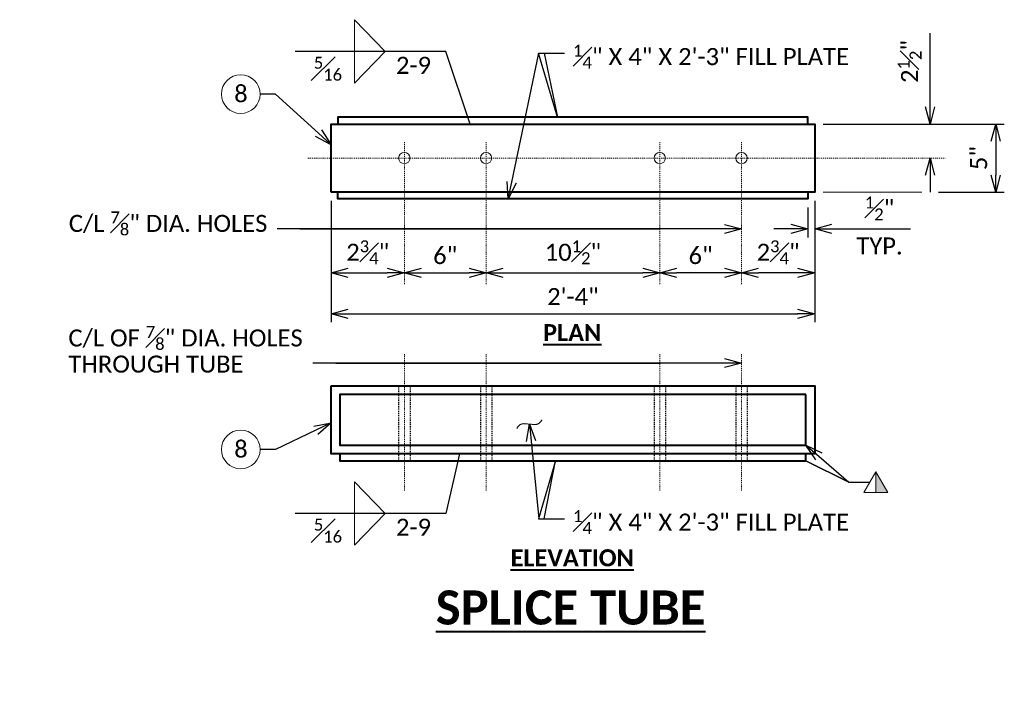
# Model space of a CAD drawing. Extents: x -497 to 705, y 46 to 361.
# Tile 3 of 18: x 14 to 123, y 143 to 218. Entities that reach past the tile are written whole.
import ezdxf
from ezdxf import colors
from ezdxf.entities.mleader import LeaderData, LeaderLine
from ezdxf.enums import TextEntityAlignment as Align
from ezdxf.math import Vec2, Vec3

# ---------------------------------------------------------------- set-up
doc = ezdxf.new("R2010")
doc.units = 0
doc.header["$MEASUREMENT"] = 0
doc.linetypes.add('Wisdot2', pattern=[0.125, 0.0625, -0.0625])
doc.linetypes.add('Wisdot4', pattern=[0.28125, 0.125, -0.0625, 0.03125, -0.0625])
for name, color, linetype, lineweight in [('B_ANNO_DIM', 7, 'Continuous', 18), ('B_ANNO_SYMB', 7, 'Continuous', 18), ('B_ANNO_TEXT', 7, 'Continuous', 18), ('B_ANNO_TEXT_TITLE', 7, 'Continuous', 40), ('B_CNTR', 1, 'Wisdot4', 18), ('B_DETAIL_HIDDEN', 7, 'Wisdot2', 25), ('B_DETAIL_OBJ', 7, 'Continuous', 40), ('B_STEEL', 92, 'Continuous', 18)]:
    doc.layers.add(name, color=color, linetype=linetype, lineweight=lineweight)
doc.styles.add('Annotative', font='calibri.ttf', dxfattribs={"height": 0.0625})
doc.styles.get("Standard").update_dxf_attribs({"font": 'calibri.ttf'})
doc.styles.add('Subtitle', font='calibrib.ttf', dxfattribs={"height": 0.0625})
doc.styles.add('Title', font='calibrib.ttf', dxfattribs={"height": 0.125})
doc.dimstyles.new('Annotative', dxfattribs={"dimscale": 0, "dimtxt": 0.0625, "dimasz": 0.0625, "dimexe": 0.03125, "dimexo": 0.03125, "dimgap": 0.03125, "dimtad": 1, "dimdec": 3, "dimzin": 3, "dimdsep": 46, "dimlunit": 4, "dimtxsty": 'Standard', "dimblk": 'OPEN30', "dimcen": 0.03125, "dimaunit": 1, "dimadec": 0, "dimazin": 3, "dimtfac": 0.75, "dimtdec": 3, "dimtofl": 0, "dimtmove": 0, "dimatfit": 3, "dimldrblk": 'OPEN30', "dimfxl": 1, "dimtfill": 1, "dimfrac": 1, "dimtolj": 1, "dimtzin": 0, "dimarcsym": 0})

# ---------------------------------------------------------------- blocks, each defined once
blk = doc.blocks.new('SWIRL')
at = {"layer": 'B_ANNO_DIM'}
blk.add_open_spline([(-1.43, -0.4655), (-1.1075, 0.097), (-0.0485, 0.004), (1.011, -0.088), (1.3335, 0.474)], degree=2, dxfattribs=at)
blk = doc.blocks.new('_Open30')
at = {"color": 0, "linetype": 'ByBlock', "lineweight": -2}
for p, q in [((-1, 0.268), (0, 0)), ((0, 0), (-1, -0.268)), ((0, 0), (-1, 0))]:
    blk.add_line(p, q, dxfattribs=at)
blk = doc.blocks.new('*D71')
at = {"layer": 'B_ANNO_DIM', "color": 0, "lineweight": -2, "transparency": 16777216}
for p, q in [((48.57, 198.34), (48.57, 184.96)), ((101.82, 198.34), (101.82, 184.96)), ((50.45, 185.9), (99.95, 185.9))]:
    blk.add_line(p, q, dxfattribs=at)
at = {"layer": 'Defpoints', "color": 0, "transparency": 16777216}
for p in [(48.57, 199.28), (101.82, 199.28), (101.82, 185.9)]:
    blk.add_point(p, dxfattribs=at)
at = {"layer": 'B_ANNO_DIM', "color": 0, "lineweight": -2, "transparency": 16777216, "xscale": 1.875, "yscale": 1.875, "zscale": 1.875, "rotation": 180}
blk.add_blockref('_Open30', (48.57, 185.9), dxfattribs=at)
at = {"layer": 'B_ANNO_DIM', "color": 0, "lineweight": -2, "transparency": 16777216, "xscale": 1.875, "yscale": 1.875, "zscale": 1.875}
blk.add_blockref('_Open30', (101.82, 185.9), dxfattribs=at)
at = {"layer": 'B_ANNO_DIM', "color": 0, "transparency": 16777216, "insert": (75.2, 187.79), "char_height": 1.875, "attachment_point": 5, "bg_fill": 3, "box_fill_scale": 1.25, "bg_fill_color": 256, "bg_fill_true_color": 13158600, "bg_fill_transparency": 0}
blk.add_mtext('\\A1;2\'-4"', dxfattribs=at)
blk = doc.blocks.new('*D72')
at = {"layer": 'B_ANNO_DIM', "color": 0, "lineweight": -2, "transparency": 16777216}
blk.add_line((67.51, 190.4), (82.88, 190.4), dxfattribs=at)
at = {"layer": 'Defpoints', "color": 0, "transparency": 16777216}
for p in [(65.63, 190.4), (84.76, 190.4), (84.76, 190.4)]:
    blk.add_point(p, dxfattribs=at)
at = {"layer": 'B_ANNO_DIM', "color": 0, "lineweight": -2, "transparency": 16777216, "xscale": 1.875, "yscale": 1.875, "zscale": 1.875, "rotation": 180}
blk.add_blockref('_Open30', (65.63, 190.4), dxfattribs=at)
at = {"layer": 'B_ANNO_DIM', "color": 0, "lineweight": -2, "transparency": 16777216, "xscale": 1.875, "yscale": 1.875, "zscale": 1.875}
blk.add_blockref('_Open30', (84.76, 190.4), dxfattribs=at)
at = {"layer": 'B_ANNO_DIM', "color": 0, "transparency": 16777216, "insert": (75.2, 192.67), "char_height": 1.875, "attachment_point": 5, "bg_fill": 3, "box_fill_scale": 1.25, "bg_fill_color": 256, "bg_fill_true_color": 13158600, "bg_fill_transparency": 0}
blk.add_mtext('\\A1;10{\\H0.7x;\\S1#2;}"', dxfattribs=at)
blk = doc.blocks.new('*D73')
at = {"layer": 'B_ANNO_DIM', "color": 0, "lineweight": -2, "transparency": 16777216}
blk.add_line((58.51, 190.4), (63.76, 190.4), dxfattribs=at)
at = {"layer": 'Defpoints', "color": 0, "transparency": 16777216}
for p in [(56.63, 190.4), (65.63, 190.4), (65.63, 190.4)]:
    blk.add_point(p, dxfattribs=at)
at = {"layer": 'B_ANNO_DIM', "color": 0, "lineweight": -2, "transparency": 16777216, "xscale": 1.875, "yscale": 1.875, "zscale": 1.875, "rotation": 180}
blk.add_blockref('_Open30', (56.63, 190.4), dxfattribs=at)
at = {"layer": 'B_ANNO_DIM', "color": 0, "lineweight": -2, "transparency": 16777216, "xscale": 1.875, "yscale": 1.875, "zscale": 1.875}
blk.add_blockref('_Open30', (65.63, 190.4), dxfattribs=at)
at = {"layer": 'B_ANNO_DIM', "color": 0, "transparency": 16777216, "insert": (61.13, 192.3), "char_height": 1.875, "attachment_point": 5, "bg_fill": 3, "box_fill_scale": 1.25, "bg_fill_color": 256, "bg_fill_true_color": 13158600, "bg_fill_transparency": 0}
blk.add_mtext('\\A1;6"', dxfattribs=at)
blk = doc.blocks.new('*D74')
at = {"layer": 'B_ANNO_DIM', "color": 0, "lineweight": -2, "transparency": 16777216}
blk.add_line((50.45, 190.4), (54.76, 190.4), dxfattribs=at)
at = {"layer": 'B_ANNO_DIM', "color": 0, "lineweight": -2, "transparency": 16777216, "xscale": 1.875, "yscale": 1.875, "zscale": 1.875, "rotation": 180}
blk.add_blockref('_Open30', (48.57, 190.4), dxfattribs=at)
at = {"layer": 'B_ANNO_DIM', "color": 0, "lineweight": -2, "transparency": 16777216, "xscale": 1.875, "yscale": 1.875, "zscale": 1.875}
blk.add_blockref('_Open30', (56.63, 190.4), dxfattribs=at)
at = {"layer": 'B_ANNO_DIM', "color": 0, "transparency": 16777216, "insert": (52.6, 192.67), "char_height": 1.875, "attachment_point": 5, "bg_fill": 3, "box_fill_scale": 1.25, "bg_fill_color": 256, "bg_fill_true_color": 13158600, "bg_fill_transparency": 0}
blk.add_mtext('\\A1;2{\\H0.7x;\\S3#4;}"', dxfattribs=at)
at = {"layer": 'Defpoints', "color": 0, "transparency": 16777216}
for p in [(48.57, 190.4), (56.63, 190.4), (56.63, 190.4)]:
    blk.add_point(p, dxfattribs=at)
blk = doc.blocks.new('*D75')
at = {"layer": 'B_ANNO_DIM', "color": 0, "lineweight": -2, "transparency": 16777216}
blk.add_line((91.88, 190.4), (86.63, 190.4), dxfattribs=at)
at = {"layer": 'Defpoints', "color": 0, "transparency": 16777216}
for p in [(84.76, 190.4), (84.76, 190.4), (93.76, 190.4)]:
    blk.add_point(p, dxfattribs=at)
at = {"layer": 'B_ANNO_DIM', "color": 0, "lineweight": -2, "transparency": 16777216, "xscale": 1.875, "yscale": 1.875, "zscale": 1.875, "rotation": 180}
blk.add_blockref('_Open30', (84.76, 190.4), dxfattribs=at)
at = {"layer": 'B_ANNO_DIM', "color": 0, "lineweight": -2, "transparency": 16777216, "xscale": 1.875, "yscale": 1.875, "zscale": 1.875}
blk.add_blockref('_Open30', (93.76, 190.4), dxfattribs=at)
at = {"layer": 'B_ANNO_DIM', "color": 0, "transparency": 16777216, "insert": (89.26, 192.3), "char_height": 1.875, "attachment_point": 5, "bg_fill": 3, "box_fill_scale": 1.25, "bg_fill_color": 256, "bg_fill_true_color": 13158600, "bg_fill_transparency": 0}
blk.add_mtext('\\A1;6"', dxfattribs=at)
blk = doc.blocks.new('*D76')
at = {"layer": 'B_ANNO_DIM', "color": 0, "lineweight": -2, "transparency": 16777216}
blk.add_line((99.95, 190.4), (95.63, 190.4), dxfattribs=at)
at = {"layer": 'B_ANNO_DIM', "color": 0, "lineweight": -2, "transparency": 16777216, "xscale": 1.875, "yscale": 1.875, "zscale": 1.875, "rotation": 180}
blk.add_blockref('_Open30', (93.76, 190.4), dxfattribs=at)
at = {"layer": 'B_ANNO_DIM', "color": 0, "lineweight": -2, "transparency": 16777216, "xscale": 1.875, "yscale": 1.875, "zscale": 1.875}
blk.add_blockref('_Open30', (101.82, 190.4), dxfattribs=at)
at = {"layer": 'B_ANNO_DIM', "color": 0, "transparency": 16777216, "insert": (97.79, 192.67), "char_height": 1.875, "attachment_point": 5, "bg_fill": 3, "box_fill_scale": 1.25, "bg_fill_color": 256, "bg_fill_true_color": 13158600, "bg_fill_transparency": 0}
blk.add_mtext('\\A1;2{\\H0.7x;\\S3#4;}"', dxfattribs=at)
at = {"layer": 'Defpoints', "color": 0, "transparency": 16777216}
for p in [(93.76, 190.4), (93.76, 190.4), (101.82, 190.4)]:
    blk.add_point(p, dxfattribs=at)
blk = doc.blocks.new('*D77')
at = {"layer": 'B_ANNO_DIM', "color": 0, "lineweight": -2, "transparency": 16777216}
for p, q in [((101.07, 197.59), (101.07, 194.3)), ((99.2, 195.24), (97.32, 195.24)), ((103.7, 195.24), (112.36, 195.24))]:
    blk.add_line(p, q, dxfattribs=at)
at = {"layer": 'Defpoints', "color": 0, "transparency": 16777216}
for p in [(101.07, 198.53), (101.82, 195.24), (101.82, 195.24)]:
    blk.add_point(p, dxfattribs=at)
at = {"layer": 'B_ANNO_DIM', "color": 0, "lineweight": -2, "transparency": 16777216, "xscale": 1.875, "yscale": 1.875, "zscale": 1.875}
blk.add_blockref('_Open30', (101.07, 195.24), dxfattribs=at)
at = {"layer": 'B_ANNO_DIM', "color": 0, "lineweight": -2, "transparency": 16777216, "xscale": 1.875, "yscale": 1.875, "zscale": 1.875, "rotation": 180}
blk.add_blockref('_Open30', (101.82, 195.24), dxfattribs=at)
at = {"layer": 'B_ANNO_DIM', "color": 0, "transparency": 16777216, "char_height": 1.875, "attachment_point": 5}
for s, insert in [('\\A1;{\\H0.7x;\\S1#2;}"', (108.96, 197.49)), ('\\A1;TYP.', (108.96, 193.35))]:
    blk.add_mtext(s, dxfattribs=dict(at, insert=insert))
blk = doc.blocks.new('*D78')
at = {"layer": 'B_ANNO_DIM', "color": 0, "lineweight": -2, "transparency": 16777216}
for p, q in [((102.76, 206.78), (122.7, 206.78)), ((121.76, 204.91), (121.76, 201.16)), ((115.46, 199.28), (122.7, 199.28))]:
    blk.add_line(p, q, dxfattribs=at)
at = {"layer": 'Defpoints', "color": 0, "transparency": 16777216}
for p in [(101.82, 206.78), (114.52, 199.28), (121.76, 199.28)]:
    blk.add_point(p, dxfattribs=at)
at = {"layer": 'B_ANNO_DIM', "color": 0, "lineweight": -2, "transparency": 16777216, "xscale": 1.875, "yscale": 1.875, "zscale": 1.875}
for p, rotation in [((121.76, 206.78), 90), ((121.76, 199.28), 270)]:
    blk.add_blockref('_Open30', p, dxfattribs=dict(at, rotation=rotation))
at = {"layer": 'B_ANNO_DIM', "color": 0, "transparency": 16777216, "insert": (119.88, 203.03), "char_height": 1.875, "attachment_point": 5, "rotation": 90, "bg_fill": 3, "box_fill_scale": 1.25, "bg_fill_color": 256, "bg_fill_true_color": 13158600, "bg_fill_transparency": 0}
blk.add_mtext('\\A1;5"', dxfattribs=at)
blk = doc.blocks.new('*D79')
at = {"layer": 'B_ANNO_DIM', "color": 0, "lineweight": -2, "transparency": 16777216}
for p, q in [((114.52, 208.66), (114.52, 216.79)), ((114.52, 201.16), (114.52, 199.28))]:
    blk.add_line(p, q, dxfattribs=at)
at = {"layer": 'Defpoints', "color": 0, "transparency": 16777216}
for p in [(114.52, 206.78), (114.52, 206.78), (114.52, 203.03)]:
    blk.add_point(p, dxfattribs=at)
at = {"layer": 'B_ANNO_DIM', "color": 0, "lineweight": -2, "transparency": 16777216, "xscale": 1.875, "yscale": 1.875, "zscale": 1.875}
for p, rotation in [((114.52, 206.78), 270), ((114.52, 203.03), 90)]:
    blk.add_blockref('_Open30', p, dxfattribs=dict(at, rotation=rotation))
at = {"layer": 'B_ANNO_DIM', "color": 0, "transparency": 16777216, "insert": (112.27, 213.66), "char_height": 1.875, "attachment_point": 5, "rotation": 90, "bg_fill": 3, "box_fill_scale": 1.25, "bg_fill_color": 256, "bg_fill_true_color": 13158600, "bg_fill_transparency": 0}
blk.add_mtext('\\A1;2{\\H0.7x;\\S1#2;}"', dxfattribs=at)
blk = doc.blocks.new('SYM32')
at = {"layer": 'B_ANNO_SYMB'}
blk.add_hatch(color=256, dxfattribs=at).paths.add_polyline_path([(0.03, 1.37), (0.03, -0.93), (1.36, -0.93)])
at = {"layer": 'B_ANNO_SYMB', "flags": 128}
for points in [[(-1.3, -0.93), (1.36, -0.93), (0.03, 1.37), (-1.3, -0.93)], [(0.03, 1.37), (0.03, -0.93), (1.36, -0.93), (0.03, 1.37)]]:
    blk.add_lwpolyline(points, dxfattribs=at)
blk = doc.blocks.new('_None')
blk = doc.blocks.new('Nnumber in circle')
at = {"layer": 'B_ANNO_SYMB'}
blk.add_circle((0, 0), 2.13, dxfattribs=at)
at = {"layer": 'B_ANNO_TEXT', "style": 'Annotative'}
blk.add_attdef('#', text='', height=1.88, dxfattribs=at).set_placement((0.02, -0.89, -0.84), align=Align.CENTER)
blk = doc.blocks.new('INS_RAILNY3_BASE')
at = {"layer": 'B_ANNO_DIM'}
for p, q in [((116.61001, 165.48552), (116.61001, 172.46813)), ((120.00546, 168.97683), (116.61001, 172.46813)), ((120.00546, 168.97683), (116.61001, 165.48552)), ((116.61001, 114.65774), (116.61001, 121.64036)), ((120.00546, 118.14905), (116.61001, 121.64036)), ((120.00546, 118.14905), (116.61001, 114.65774))]:
    blk.add_line(p, q, dxfattribs=at)
at = {"layer": 'B_CNTR'}
for p, q in [((122.11375, 143.361), (122.11375, 159.06233)), ((131.11375, 143.361), (131.11375, 159.06233)), ((150.24055, 143.361), (150.24055, 159.06233)), ((159.24055, 143.361), (159.24055, 159.06233)), ((111.4922, 157.25012), (181.68317, 157.25012)), ((122.11375, 120.66999), (122.11375, 135.67969)), ((131.11375, 120.66999), (131.11375, 135.67969)), ((150.24055, 120.66999), (150.24055, 135.67969)), ((159.24055, 120.66999), (159.24055, 135.67969))]:
    blk.add_line(p, q, dxfattribs=at)
at = {"layer": 'B_DETAIL_HIDDEN', "ltscale": 0.25}
for p, q in [((121.48875, 132.19597), (121.48875, 123.94537)), ((122.73875, 132.19597), (122.73875, 123.94537)), ((130.48875, 132.19597), (130.48875, 123.94537)), ((131.73875, 132.19597), (131.73875, 123.94537)), ((149.61555, 132.19597), (149.61555, 123.94537)), ((150.86555, 132.19597), (150.86555, 123.94537)), ((158.61555, 132.19597), (158.61555, 123.94537)), ((159.86555, 132.19597), (159.86555, 123.94537))]:
    blk.add_line(p, q, dxfattribs=at)
at = {"layer": 'B_DETAIL_OBJ', "flags": 128}
for points in [[(166.55185, 161.00012), (166.55185, 161.75012), (114.80245, 161.75012), (114.80245, 161.00012)], [(166.55185, 153.50012), (166.55185, 152.75012), (114.80245, 152.75012), (114.80245, 153.50012)], [(115.02049, 124.69537), (115.02049, 123.94537), (166.33381, 123.94537), (166.33381, 124.69537)]]:
    blk.add_lwpolyline(points, dxfattribs=at)
for points in [[(114.05245, 153.50012), (114.05245, 161.00012), (167.30185, 161.00012), (167.30185, 153.50012)], [(114.05245, 132.19597), (167.30185, 132.19597), (167.30185, 124.69537), (114.05245, 124.69537)], [(166.33381, 131.22793), (115.02049, 131.22793), (115.02049, 125.66341), (166.33381, 125.66341)]]:
    blk.add_lwpolyline(points, close=True, dxfattribs=at)
at = {"layer": 'B_STEEL'}
for centre in [(122.11375, 157.25012), (131.11375, 157.25012), (150.24055, 157.25012), (159.24055, 157.25012)]:
    blk.add_circle(centre, 0.625, dxfattribs=at)
ref = blk.add_blockref('Nnumber in circle', (104.09967, 164.28898))
ref.add_attrib('#', '8', dxfattribs={"layer": 'B_ANNO_DIM', "height": 1.875, "style": 'Annotative'}).set_placement((104.12043, 163.3995, -0.84225), align=Align.CENTER)
ref = blk.add_blockref('Nnumber in circle', (104.09967, 125.1879))
ref.add_attrib('#', '8', dxfattribs={"layer": 'B_ANNO_DIM', "height": 1.875, "style": 'Annotative'}).set_placement((104.12043, 124.29842, -0.84225), align=Align.CENTER)
at = {"color": 7, "linetype": 'Continuous', "lineweight": 18}
blk.add_blockref('SYM32', (173.99785, 121.36926), dxfattribs=at)
at = {"layer": 'B_ANNO_SYMB'}
blk.add_blockref('SWIRL', (135.9272, 127.97516), dxfattribs=at)
at = {"layer": 'B_ANNO_DIM', "style": 'Annotative'}
for tag, p in [('SHT#1', (80.44055, 79.10726)), ('SHT#2', (19.34454, 48.56442))]:
    blk.add_attdef(tag, p, '', height=1.875, dxfattribs=at)
at = {"layer": 'B_ANNO_TEXT', "char_height": 1.875, "width": 17.1540847, "attachment_point": 1, "style": 'Annotative'}
for s, insert in [('\\A1;{\\H0.7x;\\S5#16;}', (112.14567, 168.39625)), ('\\A1;2-9', (121.1927, 168.39625)), ('\\A1;{\\H0.7x;\\S5#16;}', (112.14567, 117.56847)), ('\\A1;2-9', (121.1927, 117.56847))]:
    blk.add_mtext(s, dxfattribs=dict(at, insert=insert))
at = {"layer": 'B_ANNO_TEXT', "style": 'Annotative'}
for tag, p in [('ANGLE', (24.21533, 238.09471)), ('BAR5', (196.45952, 232.93092)), ('BAR1', (81.54814, 208.95516)), ('BAR2', (49.87488, 198.51363)), ('BAR3', (106.91781, 193.75926)), ('BAR4', (251.66592, 186.57306))]:
    blk.add_attdef(tag, p, '', height=1.875, dxfattribs=at)
at = {"layer": 'B_ANNO_TEXT_TITLE', "attachment_point": 1}
for s, insert, char_height, width, style in [('{\\LELEVATION}', (133.81806, 114.20611), 1.875, 60.1226988, 'Subtitle'), ('{\\LSPLICE TUBE}', (125.57779, 109.67631), 3.75, 33.0967675, 'Title')]:
    blk.add_mtext(s, dxfattribs=dict(at, insert=insert, char_height=char_height, width=width, style=style))
at = {"layer": 'B_ANNO_DIM'}
for points in [[(129.36906, 161.00012), (126.69871, 168.97683), (110.10376, 168.97683)], [(128.19877, 124.69537), (126.69871, 118.14905), (110.10376, 118.14905)]]:
    blk.add_leader(points, dimstyle='Annotative', override={"dimscale": 0, "dimgap": 0.03125, "dimtad": 0}, dxfattribs=at)
ml = blk.add_multileader_mtext('Standard', dxfattribs=at)
ml.set_content('\\A1;2{\\H0.7x;\\S1#2;}" FOR SLABS ON\\PGIRDERS; FOR OTHER\\PSTRUCTURES, PLACE S6  \\PBARS BELOW TOP MAT\\PSLAB REINFORCEMENT', color=256)
ml.set_leader_properties()
ml.set_arrow_properties(name='NONE')
ml.build(insert=Vec2(0, 0))
ml.multileader.update_dxf_attribs({"text_right_attachment_type": 3, "dogleg_length": 0.0625, "arrow_head_size": 1.875, "scale": 30})
ctx = ml.context
ctx.base_point, ctx.scale, ctx.char_height, ctx.arrow_head_size, ctx.landing_gap_size, ctx.plane_origin = Vec3(78.07337, 200.56307), 30, 1.875, 1.875, 0.9375, Vec3(61.18212, 224.3366)
ctx.right_attachment = 3
notes = []
notes.append((ctx, [(0, (1, 1, 0), (76.19837, 200.56307), (1, 0), 1.875, [(0, [(63.10528, 223.68546), (76.19837, 223.68546), (76.19837, 200.56307)], 0, [])])]))
ctx.mtext.insert, ctx.mtext.line_spacing_factor, ctx.mtext.flow_direction = Vec3(79.01087, 201.51428), 0.92, 5
ml = blk.add_multileader_mtext('Standard', dxfattribs=at)
ml.set_content('', color=256)
ml.set_leader_properties()
ml.set_arrow_properties(name='OPEN30')
ml.build(insert=Vec2(0, 0))
ml.multileader.update_dxf_attribs({"text_right_attachment_type": 3, "dogleg_length": 0.0625, "arrow_head_size": 1.875, "scale": 30})
ctx = ml.context
ctx.base_point, ctx.scale, ctx.char_height, ctx.arrow_head_size, ctx.landing_gap_size, ctx.plane_origin = Vec3(104.35145, 164.28898), 30, 1.875, 1.875, 0.9375, Vec3(109.16788, 159.13805)
ctx.right_attachment = 3
notes.append((ctx, [(0, (1, 1, 0), (107.75658, 164.28898), (-1, 0), 1.53014, [(0, [(114.05245, 158.72173), (107.91631, 164.28898), (107.82354, 164.28898)], 0, [])])]))
ctx.mtext.insert, ctx.mtext.flow_direction = Vec3(105.28895, 165.22648), 5
ml = blk.add_multileader_mtext('Standard', dxfattribs=at)
ml.set_content('', color=256)
ml.set_leader_properties()
ml.set_arrow_properties(name='OPEN30')
ml.build(insert=Vec2(0, 0))
ml.multileader.update_dxf_attribs({"text_right_attachment_type": 3, "dogleg_length": 0.0625, "arrow_head_size": 1.875, "scale": 30})
ctx = ml.context
ctx.base_point, ctx.scale, ctx.char_height, ctx.arrow_head_size, ctx.landing_gap_size, ctx.plane_origin = Vec3(104.35145, 125.1879), 30, 1.875, 1.875, 0.9375, Vec3(109.16788, 120.03698)
ctx.right_attachment = 3
notes.append((ctx, [(0, (1, 1, 0), (107.75658, 125.1879), (-1, 0), 1.53014, [(0, [(114.05245, 128.11399), (107.91631, 125.1879), (107.82354, 125.1879)], 0, [])])]))
ctx.mtext.insert, ctx.mtext.flow_direction = Vec3(105.28895, 126.1254), 5
ml = blk.add_multileader_mtext('Standard', dxfattribs=at)
ml.set_content('\\A1;{\\H0.7x;\\S1#4;}" X 4" X 2\'-3" FILL PLATE', color=256)
ml.set_leader_properties()
ml.set_arrow_properties(name='OPEN30')
ml.build(insert=Vec2(0, 0))
ml.multileader.update_dxf_attribs({"text_right_attachment_type": 3, "dogleg_length": 0.0625, "arrow_head_size": 1.875, "scale": 30})
ctx = ml.context
ctx.base_point, ctx.scale, ctx.char_height, ctx.arrow_head_size, ctx.landing_gap_size, ctx.plane_origin = Vec3(139.7537, 117.5563), 30, 1.875, 1.875, 0.9375, Vec3(133.12593, 100.3332)
ctx.right_attachment = 3
notes.append((ctx, [(0, (1, 1, 0), (137.8787, 117.5563), (1, 0), 1.875, [(1, [(135.87884, 127.97927), (136.9139, 117.5563), (137.52787, 117.5563), (138.75006, 123.94537), (136.8746, 117.5563)], 0, [])])]))
ctx.mtext.insert, ctx.mtext.flow_direction = Vec3(140.6912, 118.5075), 5
ml = blk.add_multileader_mtext('Standard', dxfattribs=at)
ml.set_content(' ', color=256)
ml.set_leader_properties()
ml.set_arrow_properties(name='OPEN30')
ml.build(insert=Vec2(0, 0))
ml.multileader.update_dxf_attribs({"text_right_attachment_type": 3, "dogleg_length": 0.0625, "arrow_head_size": 1.875, "scale": 30})
ctx = ml.context
ctx.base_point, ctx.scale, ctx.char_height, ctx.arrow_head_size, ctx.landing_gap_size, ctx.plane_origin = Vec3(173.36472, 121.59198), 30, 1.875, 1.875, 0.9375, Vec3(165.46732, 114.8745)
ctx.right_attachment = 3
notes.append((ctx, [(0, (1, 1, 0), (171.48972, 121.59198), (1, 0), 1.875, [(0, [(166.33381, 125.66341), (171.07777, 121.59198), (166.33381, 123.94537), (171.07777, 121.59198)], 0, [])])]))
ctx.mtext.insert, ctx.mtext.flow_direction = Vec3(174.30222, 122.52948), 5
for ctx, leaders in notes:
    for number, flags, end, landing, length, lines in leaders:
        leader = LeaderData()
        leader.index, (leader.has_last_leader_line, leader.has_dogleg_vector, leader.attachment_direction) = number, flags
        leader.last_leader_point, leader.dogleg_vector, leader.dogleg_length = Vec3(end), Vec3(landing), length
        for number, points, colour, breaks in lines:
            line = LeaderLine()
            line.index, line.vertices, line.color, line.breaks = number, Vec3.list(points), colors.encode_raw_color(colour), breaks
            leader.lines.append(line)
        ctx.leaders.append(leader)
dim = blk.add_linear_dim(base=(167.30185, 140.11998), p1=(114.05245, 153.50012), p2=(167.30185, 153.50012), text='2\'-4"', dimstyle='Annotative', dxfattribs=at)
dim.commit()
dim.dimension.update_dxf_attribs({"geometry": '*D71', "text_midpoint": (140.67715, 142.00868), "insert": (65.48102, -45.78075)})
at = {"layer": 'B_ANNO_TEXT_TITLE', "insert": (137.39092, 138.98155), "char_height": 1.875, "width": 60.1226988, "attachment_point": 1, "style": 'Subtitle'}
blk.add_mtext('{\\LPLAN}', dxfattribs=at)
at = {"layer": 'B_ANNO_DIM'}
dim = blk.add_linear_dim(base=(187.2455, 153.50012), p1=(167.30185, 161.00012), p2=(180.00565, 153.50012), angle=90, text='5"', dimstyle='Annotative', dxfattribs=at)
dim.commit()
dim.dimension.update_dxf_attribs({"geometry": '*D78', "text_midpoint": (187.2455, 157.25012), "dimtype": 128, "insert": (65.48102, -45.78075)})
dim = blk.add_linear_dim(base=(150.24055, 144.61699), p1=(131.11375, 144.61699), p2=(150.24055, 144.61699), text='10{\\H0.7x;\\S1#2;}"', dimstyle='Annotative', dxfattribs=at)
dim.commit()
dim.dimension.update_dxf_attribs({"geometry": '*D72', "text_midpoint": (140.67715, 146.88877), "insert": (65.48102, -45.78075)})
ml = blk.add_multileader_mtext('Standard', dxfattribs=at)
ml.set_content('\\A1;C/L OF {\\H0.7x;\\S7#8;}" DIA. HOLES\\PTHROUGH TUBE', color=256)
ml.set_leader_properties()
ml.set_arrow_properties(name='OPEN30')
ml.build(insert=Vec2(0, 0))
ml.multileader.update_dxf_attribs({"text_right_attachment_type": 3, "dogleg_length": 0.0625, "arrow_head_size": 1.875, "scale": 30})
ctx = ml.context
ctx.base_point, ctx.scale, ctx.char_height, ctx.arrow_head_size, ctx.landing_gap_size, ctx.plane_origin = Vec3(84.18775, 137.82081), 30, 1.875, 1.875, 0.9375, Vec3(160.829, 134.70148)
ctx.right_attachment = 3
notes = []
notes.append((ctx, [(0, (1, 1, 0), (113.9126, 134.70148), (-1, 0), 1.875, [(3, [(159.24055, 134.70148), (115.2656, 134.70148), (114.55403, 134.70148), (150.24055, 134.70148), (131.11375, 134.70148), (122.11375, 134.70148)], 0, [])])]))
ctx.mtext.insert, ctx.mtext.line_spacing_factor, ctx.mtext.flow_direction = Vec3(85.12525, 138.77201), 0.92, 5
for ctx, leaders in notes:
    for number, flags, end, landing, length, lines in leaders:
        leader = LeaderData()
        leader.index, (leader.has_last_leader_line, leader.has_dogleg_vector, leader.attachment_direction) = number, flags
        leader.last_leader_point, leader.dogleg_vector, leader.dogleg_length = Vec3(end), Vec3(landing), length
        for number, points, colour, breaks in lines:
            line = LeaderLine()
            line.index, line.vertices, line.color, line.breaks = number, Vec3.list(points), colors.encode_raw_color(colour), breaks
            leader.lines.append(line)
        ctx.leaders.append(leader)
for base, p1, p2, angle, text, picture, middle in [((180.00565, 161.00012), (180.00565, 157.25012), (180.00565, 161.00012), 90, '2{\\H0.7x;\\S1#2;}"', '*D79', (177.74757, 167.87786)), ((150.24055, 144.61699), (159.24055, 144.61699), (150.24055, 144.61699), 180, '6"', '*D75', (154.74055, 146.51435))]:
    dim = blk.add_linear_dim(base=base, p1=p1, p2=p2, angle=angle, text=text, dimstyle='Annotative', dxfattribs=at)
    dim.commit()
    dim.dimension.update_dxf_attribs({"geometry": picture, "text_midpoint": middle, "insert": (65.48102, -45.78075)})
dim = blk.add_linear_dim(base=(131.11375, 144.61699), p1=(122.11375, 144.61699), p2=(131.11375, 144.61699), text='6"', dimstyle='Annotative', dxfattribs=at)
dim.commit()
dim.dimension.update_dxf_attribs({"geometry": '*D73', "text_midpoint": (126.61375, 146.51435), "insert": (65.48102, -45.78075)})
ml = blk.add_multileader_mtext('Standard', dxfattribs=at)
ml.set_content('\\A1;PROVIDE {\\H0.7x;\\S1#2;}" DIA. DRAIN\\PHOLES IN LOW END OF ALL\\PRAILS CLEAR OF SPLICE TUBE', color=256)
ml.set_leader_properties()
ml.set_arrow_properties(name='OPEN30')
ml.build(insert=Vec2(0, 0))
ml.multileader.update_dxf_attribs({"text_right_attachment_type": 3, "dogleg_length": 0.0625, "arrow_head_size": 1.875, "scale": 30})
ctx = ml.context
ctx.base_point, ctx.scale, ctx.char_height, ctx.arrow_head_size, ctx.landing_gap_size, ctx.plane_origin = Vec3(134.21718, 201.8768), 30, 1.875, 1.875, 0.9375, Vec3(169.38422, 207.8502)
ctx.right_attachment = 3
notes = []
notes.append((ctx, [(0, (1, 1, 0), (172.04603, 195.96093), (-1, 0), 1.875, [(0, [(164.63541, 207.27621), (172.18798, 195.96093), (172.18798, 195.96093)], 0, [])])]))
ctx.mtext.insert, ctx.mtext.line_spacing_factor, ctx.mtext.flow_direction = Vec3(135.15468, 202.828), 0.92, 5
for ctx, leaders in notes:
    for number, flags, end, landing, length, lines in leaders:
        leader = LeaderData()
        leader.index, (leader.has_last_leader_line, leader.has_dogleg_vector, leader.attachment_direction) = number, flags
        leader.last_leader_point, leader.dogleg_vector, leader.dogleg_length = Vec3(end), Vec3(landing), length
        for number, points, colour, breaks in lines:
            line = LeaderLine()
            line.index, line.vertices, line.color, line.breaks = number, Vec3.list(points), colors.encode_raw_color(colour), breaks
            leader.lines.append(line)
        ctx.leaders.append(leader)
blk.add_line((168.22038, 153.50012), (179.0959, 153.50012), dxfattribs=at)
dim = blk.add_linear_dim(base=(122.11375, 144.61699), p1=(114.05245, 144.61699), p2=(122.11375, 144.61699), text='2{\\H0.7x;\\S3#4;}"', dimstyle='Annotative', dxfattribs=at)
dim.commit()
dim.dimension.update_dxf_attribs({"geometry": '*D74', "text_midpoint": (118.0831, 146.88617), "insert": (65.48102, -45.78075)})
dim = blk.add_linear_dim(base=(159.24055, 144.61699), p1=(167.30185, 144.61699), p2=(159.24055, 144.61699), angle=180, text='2{\\H0.7x;\\S3#4;}"', dimstyle='Annotative', dxfattribs=at)
dim.commit()
dim.dimension.update_dxf_attribs({"geometry": '*D76', "text_midpoint": (163.2712, 146.88617), "insert": (65.48102, -45.78075)})
dim = blk.add_linear_dim(base=(167.30185, 149.45491), p1=(166.55185, 152.75012), p2=(167.30185, 149.45491), text='{\\H0.7x;\\S1#2;}"\\XTYP.', dimstyle='Annotative', override={"dimtfill": 0}, dxfattribs=at)
dim.commit()
dim.dimension.update_dxf_attribs({"geometry": '*D77', "text_midpoint": (174.44488, 149.45491), "insert": (65.48102, -45.78075)})
ml = blk.add_multileader_mtext('Standard', dxfattribs=at)
ml.set_content('\\A1;{\\H0.7x;\\S1#4;}" X 4" X 2\'-3" FILL PLATE', color=256)
ml.set_leader_properties()
ml.set_arrow_properties(name='OPEN30')
ml.build(insert=Vec2(0, 0))
ml.multileader.update_dxf_attribs({"text_right_attachment_type": 3, "dogleg_length": 0.0625, "arrow_head_size": 1.875, "scale": 30})
ctx = ml.context
ctx.base_point, ctx.scale, ctx.char_height, ctx.arrow_head_size, ctx.landing_gap_size, ctx.plane_origin = Vec3(139.7537, 168.78122), 30, 1.875, 1.875, 0.9375, Vec3(133.12593, 151.55813)
ctx.right_attachment = 3
notes = []
notes.append((ctx, [(0, (1, 1, 0), (137.8787, 168.78122), (1, 0), 1.875, [(1, [(133.55305, 152.75012), (136.9139, 168.78122), (137.52787, 168.78122), (138.97946, 161.75012), (136.8746, 168.78122)], 0, [])])]))
ctx.mtext.insert, ctx.mtext.flow_direction = Vec3(140.6912, 169.73242), 5
ml = blk.add_multileader_mtext('Standard', dxfattribs=at)
ml.set_content('\\A1;C/L {\\H0.7x;\\S7#8;}" DIA. HOLES', color=256)
ml.set_leader_properties()
ml.set_arrow_properties(name='OPEN30')
ml.build(insert=Vec2(0, 0))
ml.multileader.update_dxf_attribs({"text_right_attachment_type": 3, "dogleg_length": 0.0625, "arrow_head_size": 1.875, "scale": 30})
ctx = ml.context
ctx.base_point, ctx.scale, ctx.char_height, ctx.arrow_head_size, ctx.landing_gap_size, ctx.plane_origin = Vec3(84.23193, 150.23721), 30, 1.875, 1.875, 0.9375, Vec3(156.89241, 149.45491)
ctx.right_attachment = 3
notes.append((ctx, [(0, (1, 1, 0), (109.97601, 149.45491), (-1, 0), 1.875, [(3, [(159.24055, 149.45491), (111.32901, 149.45491), (110.61744, 149.45491), (150.24055, 149.45491), (131.11375, 149.45491), (122.11375, 149.45491)], 0, [])])]))
ctx.mtext.insert, ctx.mtext.flow_direction = Vec3(85.16943, 151.37736), 5
for ctx, leaders in notes:
    for number, flags, end, landing, length, lines in leaders:
        leader = LeaderData()
        leader.index, (leader.has_last_leader_line, leader.has_dogleg_vector, leader.attachment_direction) = number, flags
        leader.last_leader_point, leader.dogleg_vector, leader.dogleg_length = Vec3(end), Vec3(landing), length
        for number, points, colour, breaks in lines:
            line = LeaderLine()
            line.index, line.vertices, line.color, line.breaks = number, Vec3.list(points), colors.encode_raw_color(colour), breaks
            leader.lines.append(line)
        ctx.leaders.append(leader)

msp = doc.modelspace()

# ---------------------------------------------------------------- hatches: boundary and pattern name
at = {"layer": 'B_DETAIL_OBJ', "linetype": 'Continuous'}
msp.add_hatch(color=256, dxfattribs=at).paths.add_polyline_path([(46.37, 206.79), (51.84, 206.79)])

# ---------------------------------------------------------------- next in the draw order: block references
msp.add_blockref('INS_RAILNY3_BASE', (-65.48, 45.78))

doc.saveas('drawing.dxf')
